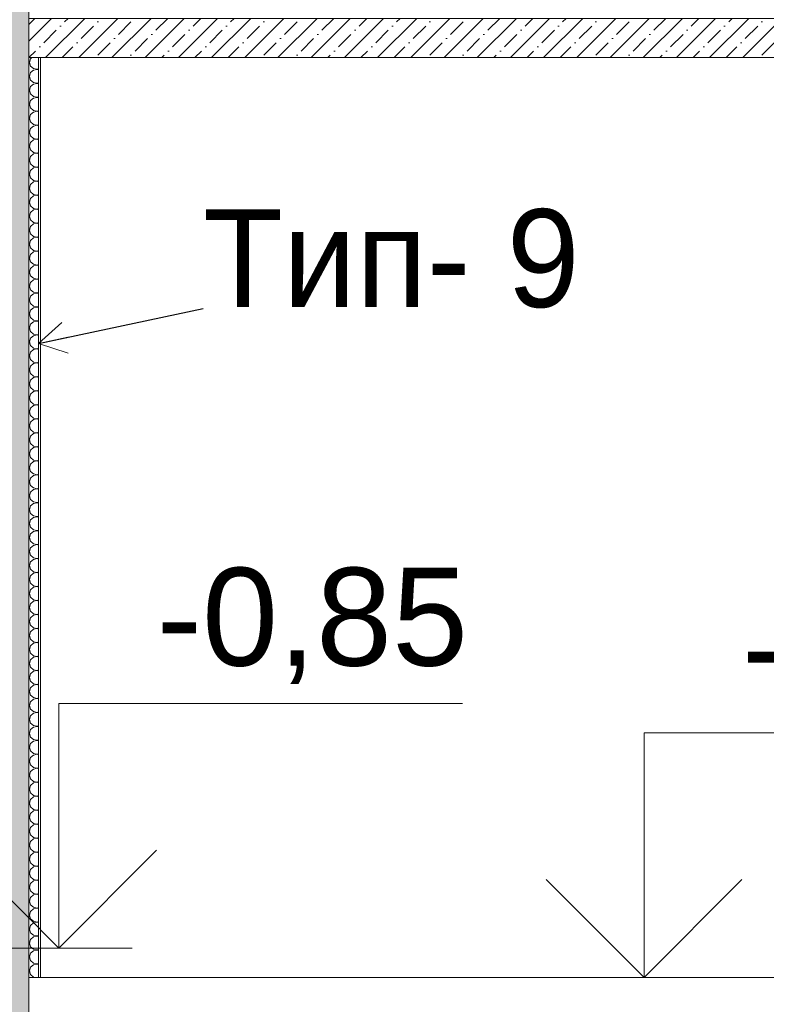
# Model space of a CAD drawing. Header units: millimetres. Extents: x -467606 to 1964440, y -17510 to 201584.
# Tile 10 of 43: x -457862 to -454046, y -1138 to 3894. Entities that reach past the tile are written whole.
import ezdxf

# ---------------------------------------------------------------- set-up
doc = ezdxf.new("R2010")
doc.units = ezdxf.units.MM
doc.header["$MEASUREMENT"] = 0
doc.set_wipeout_variables(frame=1)
doc.linetypes.add('Wipeout_Contour', pattern=[1000, 0, -1000])
for name, color, linetype, lineweight in [('0_Ном._пера__120', 7, 'Continuous', 0), ('АР-Перекрытия_Приямки.АР_Ном._пера__120', 7, 'Continuous', 0), ('АР-Стены_внешние_.АР_Ном._пера__1', 7, 'Continuous', 0), ('АР-Стены_внешние_.АР_Ном._пера__120', 7, 'Continuous', 0), ('АР-Стены_внутренние_пилоны.АР_Ном._пера__1', 7, 'Continuous', 0), ('АР-Чертеж-Размеры.АР_Ном._пера__1', 7, 'Continuous', 0), ('АР-Чертеж-Размеры.АР_Ном._пера__141', 7, 'Continuous', 5)]:
    doc.layers.add(name, color=color, linetype=linetype, lineweight=lineweight)
doc.layers.add('АР-Стены_внешние_.АР', color=7, linetype='Continuous')
doc.layers.add('АР-Чертеж-Размеры.АР', color=7, linetype='Continuous')
doc.styles.add('РЎР“Р•РќР•Р\xa0Р\x98Р\xa0_РЎРўР\x98Р›Р¬_1', font='arial.ttf')
doc.styles.add('РЎР“Р•РќР•Р\xa0Р\x98Р\xa0_РЎРўР\x98Р›Р¬_2', font='arial.ttf')
doc.styles.add('РЎР“Р•РќР•Р\xa0Р\x98Р\xa0_РЎРўР\x98Р›Р¬_3', font='GOTHIC.TTF')
doc.dimstyles.new('СГЕНЕРИР_СТИЛЬ__2', dxfattribs={"dimtxt": 350, "dimasz": 237.5, "dimexe": 0.18, "dimexo": 300000, "dimgap": 0, "dimtad": 1, "dimlfac": 0.001, "dimzin": 0, "dimdsep": 46, "dimtxsty": 'РЎР“Р•РќР•Р\xa0Р\x98Р\xa0_РЎРўР\x98Р›Р¬_1', "dimblk": 'ARROWHEAD_6', "dimblk1": 'ARROWHEAD_6', "dimblk2": 'ARROWHEAD_6', "dimcen": 0.09, "dimclrd": 7, "dimclre": 7, "dimclrt": 7, "dimadec": 0, "dimazin": 0, "dimtfac": 1, "dimtdec": 4, "dimtmove": 0, "dimatfit": 3, "dimfxl": 1, "dimtolj": 1, "dimtzin": 0, "dimarcsym": 0})
doc.dimstyles.new('СГЕНЕРИР_СТИЛЬ__6', dxfattribs={"dimtxt": 300, "dimasz": 142.5, "dimexe": 0.18, "dimexo": 0.0625, "dimgap": 0, "dimtad": 1, "dimlfac": 0.001, "dimzin": 0, "dimdsep": 46, "dimtxsty": 'РЎР“Р•РќР•Р\xa0Р\x98Р\xa0_РЎРўР\x98Р›Р¬_1', "dimblk": 'ARROWHEAD_6', "dimblk1": 'ARROWHEAD_6', "dimblk2": 'ARROWHEAD_6', "dimcen": 0.09, "dimse1": 1, "dimse2": 1, "dimclrd": 7, "dimclre": 7, "dimclrt": 7, "dimadec": 0, "dimazin": 0, "dimtfac": 1, "dimtdec": 4, "dimtmove": 0, "dimatfit": 3, "dimfxl": 1, "dimtolj": 1, "dimtzin": 0, "dimarcsym": 0})
doc.dimstyles.new('СГЕНЕРИР_СТИЛЬ__7', dxfattribs={"dimtxt": 400, "dimasz": 237.5, "dimexe": 0.18, "dimexo": 2000, "dimgap": 0, "dimtad": 1, "dimlfac": 0.001, "dimzin": 0, "dimdsep": 46, "dimtxsty": 'РЎР“Р•РќР•Р\xa0Р\x98Р\xa0_РЎРўР\x98Р›Р¬_2', "dimblk": 'ARROWHEAD_6', "dimblk1": 'ARROWHEAD_6', "dimblk2": 'ARROWHEAD_6', "dimcen": 0.09, "dimclrd": 7, "dimclre": 7, "dimclrt": 7, "dimadec": 0, "dimazin": 0, "dimtfac": 1, "dimtdec": 4, "dimtmove": 0, "dimatfit": 3, "dimfxl": 1, "dimtolj": 1, "dimtzin": 0, "dimarcsym": 0})
doc.dimstyles.new('СГЕНЕРИР_СТИЛЬ__9', dxfattribs={"dimtxt": 0.18, "dimasz": 152, "dimexe": 0.18, "dimexo": 0.0625, "dimgap": 0, "dimtad": 0, "dimtih": 1, "dimtoh": 1, "dimdec": 4, "dimzin": 0, "dimdsep": 46, "dimcen": 0.09, "dimadec": 0, "dimazin": 0, "dimtfac": 1, "dimtdec": 4, "dimtmove": 0, "dimatfit": 3, "dimldrblk": 'ARROWHEAD_14', "dimfxl": 1, "dimtolj": 1, "dimtzin": 0, "dimarcsym": 0})
pattern_1 = [(45, (0, 0), (-84.852814, 84.852814), []), (45, (-42.43, 42.43), (-84.852814, 84.852814), [90, -30, 0, -30])]

# ---------------------------------------------------------------- blocks, each defined once
blk = doc.blocks.new('*X145')
at = {"layer": 'АР-Стены_внешние_.АР_Ном._пера__120', "color": 7, "linetype": 'Continuous', "lineweight": 0}
for p, q in [((-457806.2, 3694.5), (-457811.5, 3675.7)), ((-457811.5, 3675.7), (-457806.2, 3656.9)), ((-457800.2, 3700), (-457806.2, 3694.5)), ((-457806.2, 3623.1), (-457811.5, 3604.3)), ((-457806.2, 3656.9), (-457791.8, 3643.8)), ((-457791.8, 3636.2), (-457806.2, 3623.1)), ((-457791.8, 3643.8), (-457772.6, 3640.1)), ((-457772.6, 3639.9), (-457791.8, 3636.2)), ((-457772.6, 3640.1), (-457765.1, 3643)), ((-457765.1, 3637), (-457772.6, 3639.9)), ((-457811.5, 3604.3), (-457806.2, 3585.5)), ((-457806.2, 3585.5), (-457791.8, 3572.3)), ((-457791.8, 3572.3), (-457772.6, 3568.7)), ((-457806.2, 3551.6), (-457811.5, 3532.9)), ((-457811.5, 3532.9), (-457806.2, 3514.1)), ((-457791.8, 3564.8), (-457806.2, 3551.6)), ((-457772.6, 3568.4), (-457791.8, 3564.8)), ((-457772.6, 3568.7), (-457765.1, 3571.6)), ((-457765.1, 3565.5), (-457772.6, 3568.4)), ((-457806.2, 3480.2), (-457811.5, 3461.4)), ((-457806.2, 3514.1), (-457791.8, 3500.9)), ((-457791.8, 3493.4), (-457806.2, 3480.2)), ((-457791.8, 3500.9), (-457772.6, 3497.3)), ((-457772.6, 3497), (-457791.8, 3493.4)), ((-457772.6, 3497.3), (-457765.1, 3500.2)), ((-457765.1, 3494.1), (-457772.6, 3497)), ((-457811.5, 3461.4), (-457806.2, 3442.7)), ((-457806.2, 3442.7), (-457791.8, 3429.5)), ((-457791.8, 3421.9), (-457806.2, 3408.8)), ((-457791.8, 3429.5), (-457772.6, 3425.9)), ((-457772.6, 3425.6), (-457791.8, 3421.9)), ((-457772.6, 3425.9), (-457765.1, 3428.7)), ((-457765.1, 3422.7), (-457772.6, 3425.6)), ((-457806.2, 3408.8), (-457811.5, 3390)), ((-457811.5, 3390), (-457806.2, 3371.2)), ((-457806.2, 3371.2), (-457791.8, 3358.1)), ((-457806.2, 3337.3), (-457811.5, 3318.6)), ((-457791.8, 3350.5), (-457806.2, 3337.3)), ((-457791.8, 3358.1), (-457772.6, 3354.4)), ((-457772.6, 3354.1), (-457791.8, 3350.5)), ((-457772.6, 3354.4), (-457765.1, 3357.3)), ((-457765.1, 3351.3), (-457772.6, 3354.1)), ((-457811.5, 3318.6), (-457806.2, 3299.8)), ((-457806.2, 3299.8), (-457791.8, 3286.6)), ((-457791.8, 3279.1), (-457806.2, 3265.9)), ((-457791.8, 3286.6), (-457772.6, 3283)), ((-457772.6, 3282.7), (-457791.8, 3279.1)), ((-457772.6, 3283), (-457765.1, 3285.9)), ((-457765.1, 3279.8), (-457772.6, 3282.7)), ((-457806.2, 3265.9), (-457811.5, 3247.1)), ((-457811.5, 3247.1), (-457806.2, 3228.4)), ((-457806.2, 3228.4), (-457791.8, 3215.2)), ((-457806.2, 3194.5), (-457811.5, 3175.7)), ((-457811.5, 3175.7), (-457806.2, 3156.9)), ((-457791.8, 3207.7), (-457806.2, 3194.5)), ((-457791.8, 3215.2), (-457772.6, 3211.6)), ((-457772.6, 3211.3), (-457791.8, 3207.7)), ((-457772.6, 3211.6), (-457765.1, 3214.5)), ((-457765.1, 3208.4), (-457772.6, 3211.3)), ((-457806.2, 3123.1), (-457811.5, 3104.3)), ((-457806.2, 3156.9), (-457791.8, 3143.8)), ((-457791.8, 3136.2), (-457806.2, 3123.1)), ((-457791.8, 3143.8), (-457772.6, 3140.1)), ((-457772.6, 3139.9), (-457791.8, 3136.2)), ((-457772.6, 3140.1), (-457765.1, 3143)), ((-457765.1, 3137), (-457772.6, 3139.9)), ((-457811.5, 3104.3), (-457806.2, 3085.5)), ((-457806.2, 3085.5), (-457791.8, 3072.3)), ((-457791.8, 3072.3), (-457772.6, 3068.7)), ((-457772.6, 3068.7), (-457765.1, 3071.6)), ((-457806.2, 3051.6), (-457811.5, 3032.9)), ((-457811.5, 3032.9), (-457806.2, 3014.1)), ((-457791.8, 3064.8), (-457806.2, 3051.6)), ((-457772.6, 3068.4), (-457791.8, 3064.8)), ((-457765.1, 3065.5), (-457772.6, 3068.4)), ((-457806.2, 2980.2), (-457811.5, 2961.4)), ((-457806.2, 3014.1), (-457791.8, 3000.9)), ((-457791.8, 2993.4), (-457806.2, 2980.2)), ((-457791.8, 3000.9), (-457772.6, 2997.3)), ((-457772.6, 2997), (-457791.8, 2993.4)), ((-457772.6, 2997.3), (-457765.1, 3000.2)), ((-457765.1, 2994.1), (-457772.6, 2997)), ((-457811.5, 2961.4), (-457806.2, 2942.7)), ((-457806.2, 2942.7), (-457791.8, 2929.5)), ((-457791.8, 2921.9), (-457806.2, 2908.8)), ((-457791.8, 2929.5), (-457772.6, 2925.9)), ((-457772.6, 2925.6), (-457791.8, 2921.9)), ((-457772.6, 2925.9), (-457765.1, 2928.7)), ((-457765.1, 2922.7), (-457772.6, 2925.6)), ((-457806.2, 2908.8), (-457811.5, 2890)), ((-457811.5, 2890), (-457806.2, 2871.2)), ((-457806.2, 2871.2), (-457791.8, 2858.1)), ((-457806.2, 2837.3), (-457811.5, 2818.6)), ((-457811.5, 2818.6), (-457806.2, 2799.8)), ((-457791.8, 2850.5), (-457806.2, 2837.3)), ((-457791.8, 2858.1), (-457772.6, 2854.4)), ((-457772.6, 2854.1), (-457791.8, 2850.5)), ((-457772.6, 2854.4), (-457765.1, 2857.3)), ((-457765.1, 2851.3), (-457772.6, 2854.1)), ((-457806.2, 2799.8), (-457791.8, 2786.6)), ((-457791.8, 2779.1), (-457806.2, 2765.9)), ((-457791.8, 2786.6), (-457772.6, 2783)), ((-457772.6, 2782.7), (-457791.8, 2779.1)), ((-457772.6, 2783), (-457765.1, 2785.9)), ((-457765.1, 2779.8), (-457772.6, 2782.7)), ((-457806.2, 2765.9), (-457811.5, 2747.1)), ((-457811.5, 2747.1), (-457806.2, 2728.4)), ((-457806.2, 2728.4), (-457791.8, 2715.2)), ((-457806.2, 2694.5), (-457811.5, 2675.7)), ((-457811.5, 2675.7), (-457806.2, 2656.9)), ((-457791.8, 2707.7), (-457806.2, 2694.5)), ((-457791.8, 2715.2), (-457772.6, 2711.6)), ((-457772.6, 2711.3), (-457791.8, 2707.7)), ((-457772.6, 2711.6), (-457765.1, 2714.5)), ((-457765.1, 2708.4), (-457772.6, 2711.3)), ((-457806.2, 2623.1), (-457811.5, 2604.3)), ((-457806.2, 2656.9), (-457791.8, 2643.8)), ((-457791.8, 2636.2), (-457806.2, 2623.1)), ((-457791.8, 2643.8), (-457772.6, 2640.1)), ((-457772.6, 2639.9), (-457791.8, 2636.2)), ((-457772.6, 2640.1), (-457765.1, 2643)), ((-457765.1, 2637), (-457772.6, 2639.9)), ((-457811.5, 2604.3), (-457806.2, 2585.5)), ((-457806.2, 2585.5), (-457791.8, 2572.3)), ((-457791.8, 2572.3), (-457772.6, 2568.7)), ((-457772.6, 2568.4), (-457791.8, 2564.8)), ((-457772.6, 2568.7), (-457765.1, 2571.6)), ((-457765.1, 2565.5), (-457772.6, 2568.4)), ((-457806.2, 2551.6), (-457811.5, 2532.9)), ((-457811.5, 2532.9), (-457806.2, 2514.1)), ((-457791.8, 2564.8), (-457806.2, 2551.6)), ((-457806.2, 2480.2), (-457811.5, 2461.4)), ((-457806.2, 2514.1), (-457791.8, 2500.9)), ((-457791.8, 2493.4), (-457806.2, 2480.2)), ((-457791.8, 2500.9), (-457772.6, 2497.3)), ((-457772.6, 2497), (-457791.8, 2493.4)), ((-457772.6, 2497.3), (-457765.1, 2500.2)), ((-457765.1, 2494.1), (-457772.6, 2497)), ((-457811.5, 2461.4), (-457806.2, 2442.7)), ((-457806.2, 2442.7), (-457791.8, 2429.5)), ((-457791.8, 2421.9), (-457806.2, 2408.8)), ((-457791.8, 2429.5), (-457772.6, 2425.9)), ((-457772.6, 2425.6), (-457791.8, 2421.9)), ((-457772.6, 2425.9), (-457765.1, 2428.7)), ((-457765.1, 2422.7), (-457772.6, 2425.6)), ((-457806.2, 2408.8), (-457811.5, 2390)), ((-457811.5, 2390), (-457806.2, 2371.2)), ((-457806.2, 2371.2), (-457791.8, 2358.1)), ((-457806.2, 2337.3), (-457811.5, 2318.6)), ((-457811.5, 2318.6), (-457806.2, 2299.8)), ((-457791.8, 2350.5), (-457806.2, 2337.3)), ((-457791.8, 2358.1), (-457772.6, 2354.4)), ((-457772.6, 2354.1), (-457791.8, 2350.5)), ((-457772.6, 2354.4), (-457765.1, 2357.3)), ((-457765.1, 2351.3), (-457772.6, 2354.1)), ((-457806.2, 2265.9), (-457811.5, 2247.1)), ((-457806.2, 2299.8), (-457791.8, 2286.6)), ((-457791.8, 2279.1), (-457806.2, 2265.9)), ((-457791.8, 2286.6), (-457772.6, 2283)), ((-457772.6, 2282.7), (-457791.8, 2279.1)), ((-457772.6, 2283), (-457765.1, 2285.9)), ((-457765.1, 2279.8), (-457772.6, 2282.7)), ((-457811.5, 2247.1), (-457806.2, 2228.4)), ((-457806.2, 2228.4), (-457791.8, 2215.2)), ((-457791.8, 2215.2), (-457772.6, 2211.6)), ((-457772.6, 2211.6), (-457765.1, 2214.5)), ((-457806.2, 2194.5), (-457811.5, 2175.7)), ((-457811.5, 2175.7), (-457806.2, 2156.9)), ((-457791.8, 2207.7), (-457806.2, 2194.5)), ((-457772.6, 2211.3), (-457791.8, 2207.7)), ((-457765.1, 2208.4), (-457772.6, 2211.3)), ((-457806.2, 2123.1), (-457811.5, 2104.3)), ((-457806.2, 2156.9), (-457791.8, 2143.8)), ((-457791.8, 2136.2), (-457806.2, 2123.1)), ((-457791.8, 2143.8), (-457772.6, 2140.1)), ((-457772.6, 2139.9), (-457791.8, 2136.2)), ((-457772.6, 2140.1), (-457765.1, 2143)), ((-457765.1, 2137), (-457772.6, 2139.9)), ((-457811.5, 2104.3), (-457806.2, 2085.5)), ((-457806.2, 2085.5), (-457791.8, 2072.3)), ((-457791.8, 2064.8), (-457806.2, 2051.6)), ((-457791.8, 2072.3), (-457772.6, 2068.7)), ((-457772.6, 2068.4), (-457791.8, 2064.8)), ((-457772.6, 2068.7), (-457765.1, 2071.6)), ((-457765.1, 2065.5), (-457772.6, 2068.4)), ((-457806.2, 2051.6), (-457811.5, 2032.9)), ((-457811.5, 2032.9), (-457806.2, 2014.1)), ((-457806.2, 2014.1), (-457791.8, 2000.9)), ((-457806.2, 1980.2), (-457811.5, 1961.4)), ((-457791.8, 1993.4), (-457806.2, 1980.2)), ((-457791.8, 2000.9), (-457772.6, 1997.3)), ((-457772.6, 1997), (-457791.8, 1993.4)), ((-457772.6, 1997.3), (-457765.1, 2000.2)), ((-457765.1, 1994.1), (-457772.6, 1997)), ((-457811.5, 1961.4), (-457806.2, 1942.7)), ((-457806.2, 1942.7), (-457791.8, 1929.5)), ((-457791.8, 1921.9), (-457806.2, 1908.8)), ((-457791.8, 1929.5), (-457772.6, 1925.9)), ((-457772.6, 1925.6), (-457791.8, 1921.9)), ((-457772.6, 1925.9), (-457765.1, 1928.7)), ((-457765.1, 1922.7), (-457772.6, 1925.6)), ((-457806.2, 1908.8), (-457811.5, 1890)), ((-457811.5, 1890), (-457806.2, 1871.2)), ((-457806.2, 1871.2), (-457791.8, 1858.1)), ((-457806.2, 1837.3), (-457811.5, 1818.6)), ((-457811.5, 1818.6), (-457806.2, 1799.8)), ((-457791.8, 1850.5), (-457806.2, 1837.3)), ((-457791.8, 1858.1), (-457772.6, 1854.4)), ((-457772.6, 1854.1), (-457791.8, 1850.5)), ((-457772.6, 1854.4), (-457765.1, 1857.3)), ((-457765.1, 1851.3), (-457772.6, 1854.1)), ((-457806.2, 1765.9), (-457811.5, 1747.1)), ((-457806.2, 1799.8), (-457791.8, 1786.6)), ((-457791.8, 1779.1), (-457806.2, 1765.9)), ((-457791.8, 1786.6), (-457772.6, 1783)), ((-457772.6, 1782.7), (-457791.8, 1779.1)), ((-457772.6, 1783), (-457765.1, 1785.9)), ((-457765.1, 1779.8), (-457772.6, 1782.7)), ((-457811.5, 1747.1), (-457806.2, 1728.4)), ((-457806.2, 1728.4), (-457791.8, 1715.2)), ((-457791.8, 1715.2), (-457772.6, 1711.6)), ((-457772.6, 1711.3), (-457791.8, 1707.7)), ((-457772.6, 1711.6), (-457765.1, 1714.5)), ((-457765.1, 1708.4), (-457772.6, 1711.3)), ((-457806.2, 1694.5), (-457811.5, 1675.7)), ((-457811.5, 1675.7), (-457806.2, 1656.9)), ((-457791.8, 1707.7), (-457806.2, 1694.5)), ((-457806.2, 1623.1), (-457811.5, 1604.3)), ((-457806.2, 1656.9), (-457791.8, 1643.8)), ((-457791.8, 1636.2), (-457806.2, 1623.1)), ((-457791.8, 1643.8), (-457772.6, 1640.1)), ((-457772.6, 1639.9), (-457791.8, 1636.2)), ((-457772.6, 1640.1), (-457765.1, 1643)), ((-457765.1, 1637), (-457772.6, 1639.9)), ((-457811.5, 1604.3), (-457806.2, 1585.5)), ((-457806.2, 1585.5), (-457791.8, 1572.3)), ((-457791.8, 1564.8), (-457806.2, 1551.6)), ((-457791.8, 1572.3), (-457772.6, 1568.7)), ((-457772.6, 1568.4), (-457791.8, 1564.8)), ((-457772.6, 1568.7), (-457765.1, 1571.6)), ((-457765.1, 1565.5), (-457772.6, 1568.4)), ((-457806.2, 1551.6), (-457811.5, 1532.9)), ((-457811.5, 1532.9), (-457806.2, 1514.1)), ((-457806.2, 1514.1), (-457791.8, 1500.9)), ((-457806.2, 1480.2), (-457811.5, 1461.4)), ((-457811.5, 1461.4), (-457806.2, 1442.7)), ((-457791.8, 1493.4), (-457806.2, 1480.2)), ((-457791.8, 1500.9), (-457772.6, 1497.3)), ((-457772.6, 1497), (-457791.8, 1493.4)), ((-457772.6, 1497.3), (-457765.1, 1500.2)), ((-457765.1, 1494.1), (-457772.6, 1497)), ((-457806.2, 1408.8), (-457811.5, 1390)), ((-457806.2, 1442.7), (-457791.8, 1429.5)), ((-457791.8, 1421.9), (-457806.2, 1408.8)), ((-457791.8, 1429.5), (-457772.6, 1425.9)), ((-457772.6, 1425.6), (-457791.8, 1421.9)), ((-457772.6, 1425.9), (-457765.1, 1428.7)), ((-457765.1, 1422.7), (-457772.6, 1425.6)), ((-457811.5, 1390), (-457806.2, 1371.2)), ((-457806.2, 1371.2), (-457791.8, 1358.1)), ((-457806.2, 1337.3), (-457811.5, 1318.6)), ((-457811.5, 1318.6), (-457806.2, 1299.8)), ((-457791.8, 1350.5), (-457806.2, 1337.3)), ((-457791.8, 1358.1), (-457772.6, 1354.4)), ((-457772.6, 1354.1), (-457791.8, 1350.5)), ((-457772.6, 1354.4), (-457765.1, 1357.3)), ((-457765.1, 1351.3), (-457772.6, 1354.1)), ((-457806.2, 1265.9), (-457811.5, 1247.1)), ((-457806.2, 1299.8), (-457791.8, 1286.6)), ((-457791.8, 1279.1), (-457806.2, 1265.9)), ((-457791.8, 1286.6), (-457772.6, 1283)), ((-457772.6, 1282.7), (-457791.8, 1279.1)), ((-457772.6, 1283), (-457765.1, 1285.9)), ((-457765.1, 1279.8), (-457772.6, 1282.7)), ((-457811.5, 1247.1), (-457806.2, 1228.4)), ((-457806.2, 1228.4), (-457791.8, 1215.2)), ((-457791.8, 1207.7), (-457806.2, 1194.5)), ((-457791.8, 1215.2), (-457772.6, 1211.6)), ((-457772.6, 1211.3), (-457791.8, 1207.7)), ((-457772.6, 1211.6), (-457765.1, 1214.5)), ((-457765.1, 1208.4), (-457772.6, 1211.3)), ((-457806.2, 1194.5), (-457811.5, 1175.7)), ((-457811.5, 1175.7), (-457806.2, 1156.9)), ((-457806.2, 1123.1), (-457811.5, 1104.3)), ((-457806.2, 1156.9), (-457791.8, 1143.8)), ((-457791.8, 1136.2), (-457806.2, 1123.1)), ((-457791.8, 1143.8), (-457772.6, 1140.1)), ((-457772.6, 1139.9), (-457791.8, 1136.2)), ((-457772.6, 1140.1), (-457765.1, 1143)), ((-457765.1, 1137), (-457772.6, 1139.9)), ((-457811.5, 1104.3), (-457806.2, 1085.5)), ((-457806.2, 1085.5), (-457791.8, 1072.3)), ((-457791.8, 1064.8), (-457806.2, 1051.6)), ((-457791.8, 1072.3), (-457772.6, 1068.7)), ((-457772.6, 1068.4), (-457791.8, 1064.8)), ((-457772.6, 1068.7), (-457765.1, 1071.6)), ((-457765.1, 1065.5), (-457772.6, 1068.4)), ((-457806.2, 1051.6), (-457811.5, 1032.9)), ((-457811.5, 1032.9), (-457806.2, 1014.1)), ((-457806.2, 1014.1), (-457791.8, 1000.9)), ((-457806.2, 980.2), (-457811.5, 961.4)), ((-457811.5, 961.4), (-457806.2, 942.7)), ((-457791.8, 993.4), (-457806.2, 980.2)), ((-457791.8, 1000.9), (-457772.6, 997.3)), ((-457772.6, 997), (-457791.8, 993.4)), ((-457772.6, 997.3), (-457765.1, 1000.2)), ((-457765.1, 994.1), (-457772.6, 997)), ((-457806.2, 908.8), (-457811.5, 890)), ((-457806.2, 942.7), (-457791.8, 929.5)), ((-457791.8, 921.9), (-457806.2, 908.8)), ((-457791.8, 929.5), (-457772.6, 925.9)), ((-457772.6, 925.6), (-457791.8, 921.9)), ((-457772.6, 925.9), (-457765.1, 928.7)), ((-457765.1, 922.7), (-457772.6, 925.6)), ((-457811.5, 890), (-457806.2, 871.2)), ((-457806.2, 871.2), (-457791.8, 858.1)), ((-457791.8, 858.1), (-457772.6, 854.4)), ((-457772.6, 854.4), (-457765.1, 857.3)), ((-457806.2, 837.3), (-457811.5, 818.6)), ((-457811.5, 818.6), (-457806.2, 799.8)), ((-457791.8, 850.5), (-457806.2, 837.3)), ((-457772.6, 854.1), (-457791.8, 850.5)), ((-457765.1, 851.3), (-457772.6, 854.1)), ((-457806.2, 765.9), (-457811.5, 747.1)), ((-457806.2, 799.8), (-457791.8, 786.6)), ((-457791.8, 779.1), (-457806.2, 765.9)), ((-457791.8, 786.6), (-457772.6, 783)), ((-457772.6, 782.7), (-457791.8, 779.1)), ((-457772.6, 783), (-457765.1, 785.9)), ((-457765.1, 779.8), (-457772.6, 782.7)), ((-457811.5, 747.1), (-457806.2, 728.4)), ((-457806.2, 728.4), (-457791.8, 715.2)), ((-457791.8, 707.7), (-457806.2, 694.5)), ((-457791.8, 715.2), (-457772.6, 711.6)), ((-457772.6, 711.3), (-457791.8, 707.7)), ((-457772.6, 711.6), (-457765.1, 714.5)), ((-457765.1, 708.4), (-457772.6, 711.3)), ((-457806.2, 694.5), (-457811.5, 675.7)), ((-457811.5, 675.7), (-457806.2, 656.9)), ((-457806.2, 656.9), (-457791.8, 643.8)), ((-457806.2, 623.1), (-457811.5, 604.3)), ((-457811.5, 604.3), (-457806.2, 585.5)), ((-457791.8, 636.2), (-457806.2, 623.1)), ((-457791.8, 643.8), (-457772.6, 640.1)), ((-457772.6, 639.9), (-457791.8, 636.2)), ((-457772.6, 640.1), (-457765.1, 643)), ((-457765.1, 637), (-457772.6, 639.9)), ((-457806.2, 585.5), (-457791.8, 572.3)), ((-457791.8, 564.8), (-457806.2, 551.6)), ((-457791.8, 572.3), (-457772.6, 568.7)), ((-457772.6, 568.4), (-457791.8, 564.8)), ((-457772.6, 568.7), (-457765.1, 571.6)), ((-457765.1, 565.5), (-457772.6, 568.4)), ((-457806.2, 551.6), (-457811.5, 532.9)), ((-457811.5, 532.9), (-457806.2, 514.1)), ((-457806.2, 514.1), (-457791.8, 500.9)), ((-457806.2, 480.2), (-457811.5, 461.4)), ((-457811.5, 461.4), (-457806.2, 442.7)), ((-457791.8, 493.4), (-457806.2, 480.2)), ((-457791.8, 500.9), (-457772.6, 497.3)), ((-457772.6, 497), (-457791.8, 493.4)), ((-457772.6, 497.3), (-457765.1, 500.2)), ((-457765.1, 494.1), (-457772.6, 497)), ((-457806.2, 408.8), (-457811.5, 390)), ((-457806.2, 442.7), (-457791.8, 429.5)), ((-457791.8, 421.9), (-457806.2, 408.8)), ((-457791.8, 429.5), (-457772.6, 425.9)), ((-457772.6, 425.6), (-457791.8, 421.9)), ((-457772.6, 425.9), (-457765.1, 428.7)), ((-457765.1, 422.7), (-457772.6, 425.6)), ((-457811.5, 390), (-457806.2, 371.2)), ((-457806.2, 371.2), (-457791.8, 358.1)), ((-457791.8, 358.1), (-457772.6, 354.4)), ((-457772.6, 354.1), (-457791.8, 350.5)), ((-457772.6, 354.4), (-457765.1, 357.3)), ((-457765.1, 351.3), (-457772.6, 354.1)), ((-457806.2, 337.3), (-457811.5, 318.6)), ((-457811.5, 318.6), (-457806.2, 299.8)), ((-457791.8, 350.5), (-457806.2, 337.3)), ((-457806.2, 265.9), (-457811.5, 247.1)), ((-457806.2, 299.8), (-457791.8, 286.6)), ((-457791.8, 279.1), (-457806.2, 265.9)), ((-457791.8, 286.6), (-457772.6, 283)), ((-457772.6, 282.7), (-457791.8, 279.1)), ((-457772.6, 283), (-457765.1, 285.9)), ((-457765.1, 279.8), (-457772.6, 282.7)), ((-457811.5, 247.1), (-457806.2, 228.4)), ((-457806.2, 228.4), (-457791.8, 215.2)), ((-457791.8, 207.7), (-457806.2, 194.5)), ((-457791.8, 215.2), (-457772.6, 211.6)), ((-457772.6, 211.3), (-457791.8, 207.7)), ((-457772.6, 211.6), (-457765.1, 214.5)), ((-457765.1, 208.4), (-457772.6, 211.3)), ((-457806.2, 194.5), (-457811.5, 175.7)), ((-457811.5, 175.7), (-457806.2, 156.9)), ((-457806.2, 156.9), (-457791.8, 143.8)), ((-457806.2, 123.1), (-457811.5, 104.3)), ((-457811.5, 104.3), (-457806.2, 85.5)), ((-457791.8, 136.2), (-457806.2, 123.1)), ((-457791.8, 143.8), (-457772.6, 140.1)), ((-457772.6, 139.9), (-457791.8, 136.2)), ((-457772.6, 140.1), (-457765.1, 143)), ((-457765.1, 137), (-457772.6, 139.9)), ((-457806.2, 51.6), (-457811.5, 32.9)), ((-457806.2, 85.5), (-457791.8, 72.3)), ((-457791.8, 64.8), (-457806.2, 51.6)), ((-457791.8, 72.3), (-457772.6, 68.7)), ((-457772.6, 68.4), (-457791.8, 64.8)), ((-457772.6, 68.7), (-457765.1, 71.6)), ((-457765.1, 65.5), (-457772.6, 68.4)), ((-457811.5, 32.9), (-457806.2, 14.1)), ((-457806.2, 14.1), (-457791.8, 0.9)), ((-457791.8, 0.9), (-457772.6, -2.7)), ((-457772.6, -2.7), (-457765.1, 0.2)), ((-457806.2, -19.8), (-457811.5, -38.6)), ((-457811.5, -38.6), (-457806.2, -57.3)), ((-457791.8, -6.6), (-457806.2, -19.8)), ((-457772.6, -3), (-457791.8, -6.6)), ((-457765.1, -5.9), (-457772.6, -3)), ((-457806.2, -91.2), (-457811.5, -110)), ((-457806.2, -57.3), (-457791.8, -70.5)), ((-457791.8, -78.1), (-457806.2, -91.2)), ((-457791.8, -70.5), (-457772.6, -74.1)), ((-457772.6, -74.4), (-457791.8, -78.1)), ((-457772.6, -74.1), (-457765.1, -71.3)), ((-457765.1, -77.3), (-457772.6, -74.4)), ((-457811.5, -110), (-457806.2, -128.8)), ((-457806.2, -128.8), (-457791.8, -141.9)), ((-457791.8, -149.5), (-457806.2, -162.7)), ((-457791.8, -141.9), (-457772.6, -145.6)), ((-457772.6, -145.9), (-457791.8, -149.5)), ((-457772.6, -145.6), (-457765.1, -142.7)), ((-457765.1, -148.7), (-457772.6, -145.9)), ((-457806.2, -162.7), (-457811.5, -181.4)), ((-457811.5, -181.4), (-457806.2, -200.2)), ((-457806.2, -200.2), (-457791.8, -213.4)), ((-457806.2, -234.1), (-457811.5, -252.9)), ((-457791.8, -220.9), (-457806.2, -234.1)), ((-457791.8, -213.4), (-457772.6, -217)), ((-457772.6, -217.3), (-457791.8, -220.9)), ((-457772.6, -217), (-457765.1, -214.1)), ((-457765.1, -220.2), (-457772.6, -217.3)), ((-457811.5, -252.9), (-457806.2, -271.6)), ((-457806.2, -271.6), (-457791.8, -284.8)), ((-457791.8, -292.3), (-457806.2, -305.5)), ((-457791.8, -284.8), (-457772.6, -288.4)), ((-457772.6, -288.7), (-457791.8, -292.3)), ((-457772.6, -288.4), (-457765.1, -285.5)), ((-457765.1, -291.6), (-457772.6, -288.7)), ((-457806.2, -305.5), (-457811.5, -324.3)), ((-457811.5, -324.3), (-457806.2, -343.1)), ((-457806.2, -343.1), (-457791.8, -356.2)), ((-457806.2, -376.9), (-457811.5, -395.7)), ((-457811.5, -395.7), (-457806.2, -414.5)), ((-457791.8, -363.8), (-457806.2, -376.9)), ((-457791.8, -356.2), (-457772.6, -359.9)), ((-457772.6, -360.1), (-457791.8, -363.8)), ((-457772.6, -359.9), (-457765.1, -357)), ((-457765.1, -363), (-457772.6, -360.1)), ((-457806.2, -448.4), (-457811.5, -467.1)), ((-457806.2, -414.5), (-457791.8, -427.7)), ((-457791.8, -435.2), (-457806.2, -448.4)), ((-457791.8, -427.7), (-457772.6, -431.3)), ((-457772.6, -431.6), (-457791.8, -435.2)), ((-457772.6, -431.3), (-457765.1, -428.4)), ((-457765.1, -434.5), (-457772.6, -431.6)), ((-457811.5, -467.1), (-457806.2, -485.9)), ((-457806.2, -485.9), (-457791.8, -499.1)), ((-457791.8, -499.1), (-457772.6, -502.7)), ((-457772.6, -503), (-457791.8, -506.6)), ((-457772.6, -502.7), (-457765.1, -499.8)), ((-457765.1, -505.9), (-457772.6, -503)), ((-457806.2, -519.8), (-457811.5, -538.6)), ((-457811.5, -538.6), (-457806.2, -557.3)), ((-457791.8, -506.6), (-457806.2, -519.8)), ((-457806.2, -591.2), (-457811.5, -610)), ((-457806.2, -557.3), (-457791.8, -570.5)), ((-457791.8, -578.1), (-457806.2, -591.2)), ((-457791.8, -570.5), (-457772.6, -574.1)), ((-457772.6, -574.4), (-457791.8, -578.1)), ((-457772.6, -574.1), (-457765.1, -571.3)), ((-457765.1, -577.3), (-457772.6, -574.4)), ((-457811.5, -610), (-457806.2, -628.8)), ((-457806.2, -628.8), (-457791.8, -641.9)), ((-457791.8, -649.5), (-457806.2, -662.7)), ((-457791.8, -641.9), (-457772.6, -645.6)), ((-457772.6, -645.9), (-457791.8, -649.5)), ((-457772.6, -645.6), (-457765.1, -642.7)), ((-457765.1, -648.7), (-457772.6, -645.9)), ((-457806.2, -662.7), (-457811.5, -681.4)), ((-457811.5, -681.4), (-457806.2, -700.2)), ((-457806.2, -700.2), (-457791.8, -713.4)), ((-457806.2, -734.1), (-457811.5, -752.9)), ((-457811.5, -752.9), (-457806.2, -771.6)), ((-457791.8, -720.9), (-457806.2, -734.1)), ((-457791.8, -713.4), (-457772.6, -717)), ((-457772.6, -717.3), (-457791.8, -720.9)), ((-457772.6, -717), (-457765.1, -714.1)), ((-457765.1, -720.2), (-457772.6, -717.3)), ((-457806.2, -771.6), (-457791.8, -784.8)), ((-457791.8, -792.3), (-457806.2, -805.5)), ((-457791.8, -784.8), (-457772.6, -788.4)), ((-457772.6, -788.7), (-457791.8, -792.3)), ((-457772.6, -788.4), (-457765.1, -785.5)), ((-457765.1, -791.6), (-457772.6, -788.7)), ((-457806.2, -805.5), (-457811.5, -824.3)), ((-457811.5, -824.3), (-457806.2, -843.1)), ((-457806.2, -843.1), (-457791.8, -856.2)), ((-457806.2, -876.9), (-457811.5, -895.7)), ((-457811.5, -895.7), (-457806.2, -914.5)), ((-457791.8, -863.8), (-457806.2, -876.9)), ((-457791.8, -856.2), (-457772.6, -859.9)), ((-457772.6, -860.1), (-457791.8, -863.8)), ((-457772.6, -859.9), (-457765.1, -857)), ((-457765.1, -863), (-457772.6, -860.1)), ((-457806.2, -948.4), (-457811.5, -967.1)), ((-457806.2, -914.5), (-457791.8, -927.7)), ((-457791.8, -935.2), (-457806.2, -948.4)), ((-457791.8, -927.7), (-457772.6, -931.3)), ((-457772.6, -931.6), (-457791.8, -935.2)), ((-457772.6, -931.3), (-457765.1, -928.4)), ((-457765.1, -934.5), (-457772.6, -931.6)), ((-457811.5, -967.1), (-457806.2, -985.9)), ((-457806.2, -985.9), (-457791.8, -999.1)), ((-457791.8, -999.1), (-457786.9, -1000)), ((-457765.5, -1000), (-457765.1, -999.8))]:
    blk.add_line(p, q, dxfattribs=at)
blk = doc.blocks.new('Штриховка_72_3', base_point=(0, 0))
at = {"color": 254, "linetype": 'Wipeout_Contour', "lineweight": 0, "ltscale": 1831192.460318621}
blk.add_wipeout([(-457765.1, -1000), (-457765.1, 3700), (-457815.1, 3700), (-457815.1, -1000)], dxfattribs=at).dxf.layer = 'АР-Стены_внешние_.АР'
at = {"layer": 'АР-Стены_внешние_.АР_Ном._пера__1', "color": 7, "linetype": 'Continuous', "lineweight": 0, "flags": 128}
blk.add_lwpolyline([(-457765.1, -1000), (-457815.1, -1000), (-457815.1, 3700), (-457765.1, 3700)], close=True, dxfattribs=at)
at = {"layer": 'АР-Стены_внешние_.АР_Ном._пера__120', "color": 7, "linetype": 'Continuous', "lineweight": 0}
blk.add_blockref('*X145', (0, 0), dxfattribs=at)
blk = doc.blocks.new('*D261')
at = {"layer": 'АР-Чертеж-Размеры.АР_Ном._пера__1', "color": 7, "linetype": 'Continuous', "lineweight": 0, "transparency": 16777216}
for p, q in [((-450660.1, -1000), (-450660.1, 3700)), ((-450785.1, -875), (-450535.1, -1125)), ((-450425.7, -1000), (-450894.5, -1000)), ((-450660.1, -1400), (-450660.1, -1000)), ((-450785.1, -1275), (-450535.1, -1525)), ((-450425.7, -1400), (-450894.5, -1400))]:
    blk.add_line(p, q, dxfattribs=at)
blk = doc.blocks.new('ARROWHEAD_6')
at = {"color": 0, "linetype": 'Continuous', "lineweight": 0}
for p, q in [((-0.5, -0.5), (0.5, 0.5)), ((0, 0), (-1, 0))]:
    blk.add_line(p, q, dxfattribs=at)
blk = doc.blocks.new('*D262')
at = {"layer": 'АР-Чертеж-Размеры.АР_Ном._пера__1', "color": 7, "linetype": 'Continuous', "lineweight": 0, "transparency": 16777216}
for p, q in [((-450660.1, 3700), (-450660.1, 3887.5)), ((-450535.1, 3575), (-450785.1, 3825)), ((-450425.7, 3700), (-450894.5, 3700)), ((-450660.1, -1000), (-450660.1, 3700)), ((-450785.1, -875), (-450535.1, -1125))]:
    blk.add_line(p, q, dxfattribs=at)
at = {"layer": 'АР-Чертеж-Размеры.АР_Ном._пера__1', "color": 7, "lineweight": 0, "transparency": 16777216, "char_height": 350, "attachment_point": 7, "rotation": 90, "style": 'РЎР“Р•РќР•Р\xa0Р\x98Р\xa0_РЎРўР\x98Р›Р¬_1'}
for s, insert in [('\\A1;{\\pql;\\fArial|b0|i0|c204|p0;\\W1.000000;4,70}', (-450730.1, 882.9)), ('\\A1;{\\pql;\\fArial|b0|i0|c204|p0;\\W1.000000;0,40}', (-450730.1, -875))]:
    blk.add_mtext(s, dxfattribs=dict(at, insert=insert))
blk = doc.blocks.new('*D289')
at = {"layer": 'АР-Чертеж-Размеры.АР_Ном._пера__1', "color": 7, "linetype": 'Continuous', "lineweight": 0, "transparency": 16777216}
for p, q in [((-460535.5, 1400), (-460535.5, 1500)), ((-460394.9, 1400), (-460676.2, 1400))]:
    blk.add_line(p, q, dxfattribs=at)
at = {"layer": 'АР-Чертеж-Размеры.АР_Ном._пера__141', "color": 7, "linetype": 'Continuous', "lineweight": 5, "transparency": 16777216}
for p, q in [((-460610.5, 1575), (-460460.5, 1425)), ((-460610.5, 1475), (-460460.5, 1325))]:
    blk.add_line(p, q, dxfattribs=at)
blk = doc.blocks.new('*D290')
at = {"layer": 'АР-Чертеж-Размеры.АР_Ном._пера__1', "color": 7, "linetype": 'Continuous', "lineweight": 0, "transparency": 16777216}
for p, q in [((-460394.9, 1600), (-460676.2, 1600)), ((-460535.5, 1500), (-460535.5, 1600)), ((-460394.9, 1500), (-460676.2, 1500)), ((-460535.5, 1400), (-460535.5, 1500))]:
    blk.add_line(p, q, dxfattribs=at)
at = {"layer": 'АР-Чертеж-Размеры.АР_Ном._пера__141', "color": 7, "linetype": 'Continuous', "lineweight": 5, "transparency": 16777216}
for p, q in [((-460610.5, 1675), (-460460.5, 1525)), ((-460610.5, 1575), (-460460.5, 1425))]:
    blk.add_line(p, q, dxfattribs=at)
blk = doc.blocks.new('*D301')
at = {"layer": 'АР-Чертеж-Размеры.АР_Ном._пера__1', "color": 7, "linetype": 'Continuous', "lineweight": 0, "transparency": 16777216}
for p, q in [((-465214, 60060), (-465214, 60247.5)), ((-465089, 59935), (-465339, 60185)), ((-449955.3, 60060), (-465448.4, 60060)), ((-465214, 349.8), (-465214, 60060)), ((-465339, 474.8), (-465089, 224.8)), ((-464979.6, 349.8), (-465448.4, 349.8)), ((-465214, 162.3), (-465214, 349.8))]:
    blk.add_line(p, q, dxfattribs=at)
at = {"layer": 'АР-Чертеж-Размеры.АР_Ном._пера__1', "color": 7, "lineweight": 0, "transparency": 16777216, "insert": (-465294, 29518.5), "char_height": 400, "attachment_point": 7, "rotation": 90, "style": 'РЎР“Р•РќР•Р\xa0Р\x98Р\xa0_РЎРўР\x98Р›Р¬_2'}
blk.add_mtext('\\A1;{\\pql;\\fArial|b0|i0|c204|p0;\\W1.000000;59,71}', dxfattribs=at)
blk = doc.blocks.new('Линейный Размер_43_3', base_point=(-454670.6, -1000))
at = {"layer": 'АР-Чертеж-Размеры.АР_Ном._пера__1', "color": 7, "linetype": 'Continuous', "lineweight": 0}
for p, q in [((-454670.6, -1000), (-454670.6, 250)), ((-454670.6, 250), (-452607.6, 250)), ((-454670.6, -1000), (-455170.6, -500)), ((-454170.6, -500), (-454670.6, -1000)), ((-454670.6, -1000), (-455045.6, -1000)), ((-454670.6, -1000), (-454295.6, -1000))]:
    blk.add_line(p, q, dxfattribs=at)
at = {"layer": 'АР-Чертеж-Размеры.АР_Ном._пера__1', "color": 7, "lineweight": 0, "insert": (-454170.6, 350), "char_height": 500, "attachment_point": 7, "style": 'РЎР“Р•РќР•Р\xa0Р\x98Р\xa0_РЎРўР\x98Р›Р¬_1'}
blk.add_mtext('\\A1;{\\pql;\\fArial|b0|i0|c204|p0;\\W1.000000;-1,00}', dxfattribs=at)
blk = doc.blocks.new('Линейный Размер_44_3', base_point=(-457662.1, -850))
at = {"layer": 'АР-Чертеж-Размеры.АР_Ном._пера__1', "color": 7, "linetype": 'Continuous', "lineweight": 0}
for p, q in [((-457662.1, -850), (-457662.1, 400)), ((-457662.1, 400), (-455599.2, 400)), ((-457662.1, -850), (-458162.1, -350)), ((-457162.1, -350), (-457662.1, -850)), ((-457662.1, -850), (-458037.1, -850)), ((-457662.1, -850), (-457287.1, -850))]:
    blk.add_line(p, q, dxfattribs=at)
at = {"layer": 'АР-Чертеж-Размеры.АР_Ном._пера__1', "color": 7, "lineweight": 0, "insert": (-457162.1, 500), "char_height": 500, "attachment_point": 7, "style": 'РЎР“Р•РќР•Р\xa0Р\x98Р\xa0_РЎРўР\x98Р›Р¬_1'}
blk.add_mtext('\\A1;{\\pql;\\fArial|b0|i0|c204|p0;\\W1.000000;-0,85}', dxfattribs=at)
blk = doc.blocks.new('ARROWHEAD_14')
at = {"color": 0, "linetype": 'Continuous', "lineweight": 0}
blk.add_line((0, 0), (-1, 0), dxfattribs=at)
at = {"color": 0, "linetype": 'Continuous', "lineweight": 0, "flags": 128}
blk.add_lwpolyline([(-0.9093, 0.525), (0, 0), (-0.9093, -0.525)], dxfattribs=at)

msp = doc.modelspace()

# ---------------------------------------------------------------- block references
at = {"layer": 'АР-Стены_внешние_.АР_Ном._пера__120', "color": 7, "linetype": 'Continuous', "lineweight": 0}
msp.add_blockref('Штриховка_72_3', (0, 0), dxfattribs=at)
at = {"layer": 'АР-Чертеж-Размеры.АР', "color": 7, "linetype": 'Continuous', "lineweight": 0}
msp.add_blockref('Линейный Размер_43_3', (-454670.599, -1000), dxfattribs=at)

# ---------------------------------------------------------------- texts
at = {"layer": '0_Ном._пера__120', "color": 7, "linetype": 'Continuous', "lineweight": 0, "insert": (-456924.349, 2418.229), "char_height": 500, "attachment_point": 7, "style": 'РЎР“Р•РќР•Р\xa0Р\x98Р\xa0_РЎРўР\x98Р›Р¬_3'}
msp.add_mtext('\\A1;{\\pql;\\fCentury Gothic|b0|i0|c204|p0;\\W1.000000;Тип\\fCentury Gothic|b0|i0|c204|p0;\\W1.000000;- \\fCentury Gothic|b0|i0|c204|p0;\\W1.000000;9}', dxfattribs=at)

# ---------------------------------------------------------------- dimensions: what is measured, and where the dimension line sits
at = {"layer": 'АР-Чертеж-Размеры.АР', "color": 7, "linetype": 'Continuous', "lineweight": 0}
for base, p1, p2, picture, middle in [((-450660.09, 3700), (-454570.931, -1000), (-449955.301, 3700), '*D262', (-450905.09, 1335.993)), ((-450660.09, -1000), (-450835.296, -1400), (-454570.931, -1000), '*D261', (-450905.09, -421.897))]:
    dim = msp.add_linear_dim(base=base, p1=p1, p2=p2, angle=90, dimstyle='СГЕНЕРИР_СТИЛЬ__2', dxfattribs=at)
    dim.commit()
    dim.dimension.update_dxf_attribs({"geometry": picture, "text_midpoint": middle, "dimtype": 160, "text_rotation": 90})

# ---------------------------------------------------------------- next in the draw order: hatches: boundary and pattern name
at = {"layer": 'АР-Стены_внутренние_пилоны.АР_Ном._пера__1', "linetype": 'Continuous', "lineweight": 0}
h = msp.add_hatch(dxfattribs=at)
h.set_pattern_fill('ЖЕЛЕЗОБЕТОН__PROJECT__0003', style=0, pattern_type=2)
h.set_pattern_definition(pattern_1)
h.paths.add_polyline_path([(-457815.093, -4799.999), (-458015.093, -4799.999), (-458015.093, 7780), (-457815.093, 7780)])

# ---------------------------------------------------------------- next in the draw order: linework, layer by layer
at = {"layer": 'АР-Стены_внутренние_пилоны.АР_Ном._пера__1', "color": 7, "linetype": 'Continuous', "lineweight": 0, "flags": 128}
msp.add_lwpolyline([(-457815.093, -4799.999), (-458015.093, -4799.999), (-458015.093, 7780), (-457815.093, 7780)], close=True, dxfattribs=at)

# ---------------------------------------------------------------- next in the draw order: wipeouts: each hides what was drawn before it
at = {"color": 254, "linetype": 'Wipeout_Contour', "lineweight": 0, "ltscale": 1831072.462347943}
msp.add_wipeout([(-457755.093, -1000), (-457765.093, -1000), (-457765.093, 3700), (-457755.093, 3700)], dxfattribs=at).dxf.layer = 'АР-Стены_внешние_.АР'

# ---------------------------------------------------------------- next in the draw order: hatches: boundary and pattern name
at = {"layer": 'АР-Стены_внешние_.АР_Ном._пера__120', "linetype": 'Continuous', "lineweight": 0}
h = msp.add_hatch(dxfattribs=at)
h.set_pattern_fill('ШТУКАТУРКА__ГИПС_01_0003', style=0, pattern_type=2)
h.set_pattern_definition([(45, (-457194.85, -4860), (-132.5825, 132.5825), [0, -125, 0, -187.5]), (340, (-457194.85, -4443.33), (64.1288, 176.1924), [0, -91.6667, 0, -158.3333])])
h.paths.add_polyline_path([(-457755.093, -1000), (-457765.093, -1000), (-457765.093, 3700), (-457755.093, 3700)])
at = {"layer": 'АР-Стены_внутренние_пилоны.АР_Ном._пера__1', "linetype": 'Continuous', "lineweight": 0}
h = msp.add_hatch(dxfattribs=at)
h.set_pattern_fill('ЖЕЛЕЗОБЕТОН__PROJECT__0003', style=0, pattern_type=2)
h.set_pattern_definition(pattern_1)
h.paths.add_polyline_path([(-457815.093, 3700), (-457815.093, 3900), (-449955.301, 3900), (-449955.301, 3700)])

# ---------------------------------------------------------------- next in the draw order: linework, layer by layer
at = {"layer": 'АР-Перекрытия_Приямки.АР_Ном._пера__120', "color": 7, "linetype": 'Continuous', "lineweight": 0}
msp.add_line((-449955.322, -1000), (-457815.093, -1000), dxfattribs=at)
at = {"layer": 'АР-Стены_внешние_.АР_Ном._пера__1', "color": 7, "linetype": 'Continuous', "lineweight": 0, "flags": 128}
msp.add_lwpolyline([(-457755.093, -1000), (-457765.093, -1000), (-457765.093, 3700), (-457755.093, 3700)], close=True, dxfattribs=at)
at = {"layer": 'АР-Стены_внутренние_пилоны.АР_Ном._пера__1', "color": 7, "linetype": 'Continuous', "lineweight": 0, "flags": 128}
msp.add_lwpolyline([(-457815.093, 3700), (-457815.093, 3900), (-449955.301, 3900), (-449955.301, 3700)], close=True, dxfattribs=at)

# ---------------------------------------------------------------- next in the draw order: block references
at = {"layer": 'АР-Чертеж-Размеры.АР', "color": 7, "linetype": 'Continuous', "lineweight": 0}
msp.add_blockref('Линейный Размер_44_3', (-457662.124, -850), dxfattribs=at)

# ---------------------------------------------------------------- next in the draw order: dimensions: what is measured, and where the dimension line sits
for base, p1, p2, dimstyle, picture, middle in [((-465213.993, 60060), (-465598.755, 349.782), (-449755.323, 60060), 'СГЕНЕРИР_СТИЛЬ__7', '*D301', (-465493.993, 30188.545)), ((-460535.546, 1600), (-454565.851, 1500), (-458015.038, 1600), 'СГЕНЕРИР_СТИЛЬ__6', '*D290', (-460745.546, 2063.374)), ((-460535.546, 1500), (-458015.038, 1400), (-454565.851, 1500), 'СГЕНЕРИР_СТИЛЬ__6', '*D289', (-461165.546, 1437.994))]:
    dim = msp.add_linear_dim(base=base, p1=p1, p2=p2, angle=90, dimstyle=dimstyle, dxfattribs=at)
    dim.commit()
    dim.dimension.update_dxf_attribs({"geometry": picture, "text_midpoint": middle, "dimtype": 160, "text_rotation": 90})

# ---------------------------------------------------------------- next in the draw order: leaders
at = {"layer": '0_Ном._пера__120', "color": 7, "linetype": 'Continuous', "lineweight": 0, "annotation_type": 0, "has_hookline": 1, "hookline_direction": 0, "text_width": 1896.329}
msp.add_leader([(-457765.093, 2239.805), (-456924.349, 2418.229)], dimstyle='СГЕНЕРИР_СТИЛЬ__9', dxfattribs=at)

doc.saveas('drawing.dxf')
